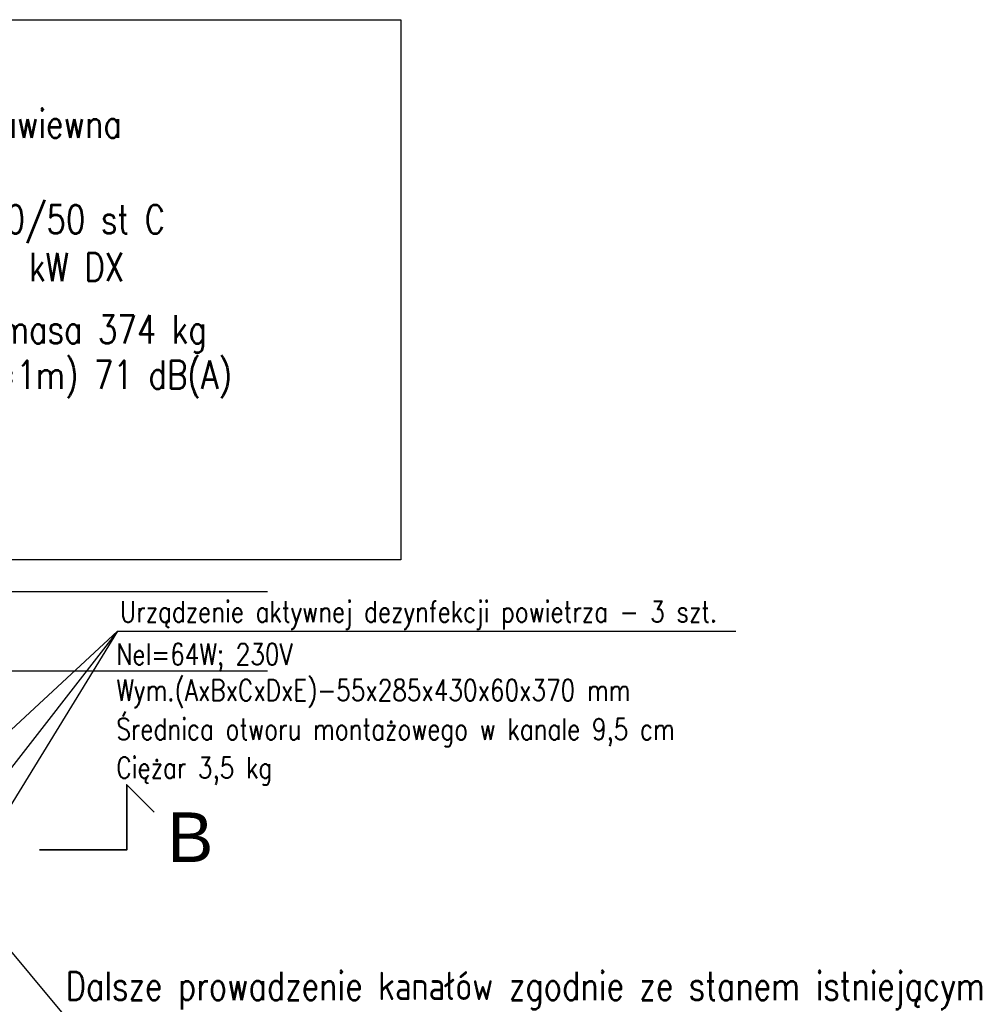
# Model space of a CAD drawing. Header units: millimetres. Extents: x -56303 to -45239, y -20463 to -4540.
# Tile 177 of 256: x -49115 to -48448, y -18643 to -17948. Entities that reach past the tile are written whole.
import ezdxf

# ---------------------------------------------------------------- set-up
doc = ezdxf.new("R2010")
doc.units = ezdxf.units.MM
doc.layers.add('_HVAC_opis', color=3, linetype='Continuous')
doc.layers.add('_HVAC_podkład', color=8, linetype='Continuous')
doc.layers.add('_HVAC_przekroje', color=170, linetype='Continuous', lineweight=35)
doc.styles.add('DACH_SZACHTY_20_05_2011_JM_xref_CAD$0$OPIS1', font='ROMANS.SHX', dxfattribs={"width": 0.9})
doc.styles.get("Standard").update_dxf_attribs({"font": 'arial.ttf'})

msp = doc.modelspace()

# ---------------------------------------------------------------- linework, layer by layer
at = {"layer": '_HVAC_opis', "color": 3}
for q in [(-49137.44, -18464.7), (-49137.44, -18497.66), (-49137.44, -18529.16), (-48609.35, -18379.93)]:
    msp.add_line((-49045.95, -18379.93), q, dxfattribs=at)
at = {"layer": '_HVAC_opis'}
msp.add_line((-49083.93, -18650.38), (-49170.65, -18546.93), dxfattribs=at)
at = {"layer": '_HVAC_opis', "color": 6}
msp.add_lwpolyline([(-49402.29, -17948.24), (-48845.79, -17948.24), (-48845.79, -18329.62), (-49402.29, -18329.62)], close=True, dxfattribs=at)
at = {"layer": '_HVAC_podkład'}
for p, q in [((-49786.44, -18351.93), (-48939.95, -18351.93)), ((-49842.44, -18407.93), (-48939.95, -18407.93))]:
    msp.add_line(p, q, dxfattribs=at)
at = {"layer": '_HVAC_przekroje'}
msp.add_lwpolyline([(-49100.93, -18534.46), (-49039.37, -18534.46), (-49039.37, -18488.48), (-49020.09, -18507.75)], dxfattribs=at)

# ---------------------------------------------------------------- texts
at = {"layer": '_HVAC_opis', "style": 'DACH_SZACHTY_20_05_2011_JM_xref_CAD$0$OPIS1', "width": 0.8}
for s, p in [('Centrala wentylacyjna nawiewna', (-49387.79, -18031.71)), ('Qn=139,5 kW; wodna 70/50 st C', (-49381.33, -18099.28)), ('Qch=37 kW; DX, Qg=50 kW DX', (-49381.33, -18132.81)), ('Nel=4,00 kW; 1x230V; masa 374 kg', (-49381.33, -18176.89)), ('ciśnienie akustyczne (l=1m) 71 dB(A)', (-49381.33, -18208.93)), ('Dalsze prowadzenie kanałów zgodnie ze stanem istniejącym', (-49082.58, -18640.47))]:
    msp.add_text(s, height=20, rotation=0.00025, dxfattribs=at).set_placement(p)
at = {"layer": '_HVAC_opis', "color": 6, "style": 'DACH_SZACHTY_20_05_2011_JM_xref_CAD$0$OPIS1', "width": 0.8}
msp.add_text('Urządzenie aktywnej dezynfekcji powietrza - 3 szt.', height=15, rotation=0.00025, dxfattribs=at).set_placement((-49044.09, -18373.73))
at = {"layer": '_HVAC_opis', "color": 3, "style": 'DACH_SZACHTY_20_05_2011_JM_xref_CAD$0$OPIS1', "width": 0.8}
for s, p in [('Nel=64W; 230V', (-49046.74, -18403.82)), ('Wym.(AxBxCxDxE)-55x285x430x60x370 mm', (-49046.74, -18429.14)), ('Średnica otworu montażowego w kanale 9,5 cm', (-49046.74, -18456.67)), ('Ciężar 3,5 kg', (-49046.74, -18483.86))]:
    msp.add_text(s, height=15, rotation=0.00025, dxfattribs=at).set_placement(p)
at = {"layer": '_HVAC_przekroje', "insert": (-49010.8, -18508), "char_height": 35, "width": 179.2596, "attachment_point": 1}
msp.add_mtext('B', dxfattribs=at)

doc.saveas('drawing.dxf')
